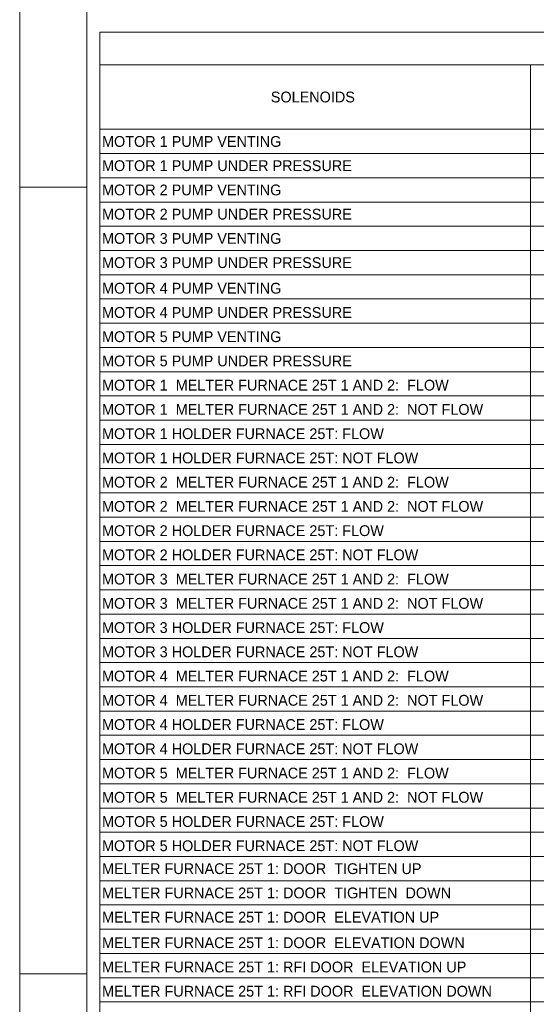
# Model space of a CAD drawing. Header units: millimetres. Extents: x 0 to 138, y 0 to 47.
# Tile 148 of 165: x 72 to 83, y 16 to 36. Entities that reach past the tile are written whole.
import ezdxf

# ---------------------------------------------------------------- set-up
doc = ezdxf.new("R2010")
doc.units = ezdxf.units.MM
doc.layers.add('PDF_Geomertry', color=7, linetype='Continuous')
doc.layers.add('PDF_Text', color=7, linetype='Continuous')
doc.styles.add('PDF Arial', font='txt')
doc.styles.add('PDF Arial Bold', font='txt')

msp = doc.modelspace()

# ---------------------------------------------------------------- linework, layer by layer
at = {"layer": 'PDF_Geomertry', "lineweight": 15}
for points in [[(72.336, 0.003), (138.46, 0.003), (138.46, 46.773), (72.336, 46.773), (72.336, 0.003)], [(73.727, 0.281), (138.181, 0.281), (138.181, 46.495), (73.727, 46.495), (73.727, 0.281)], [(73.993, 6.927), (129.25, 6.927), (129.25, 35.957), (73.993, 35.957), (73.993, 6.927)]]:
    msp.add_lwpolyline(points, close=True, dxfattribs=at)
for points in [[(73.993, 35.289), (129.25, 35.289)], [(73.993, 33.955), (82.891, 33.955), (82.891, 35.289)], [(73.993, 33.454), (82.891, 33.454), (82.891, 33.955), (83.647, 33.955), (83.647, 35.289)], [(73.993, 32.954), (82.891, 32.954), (82.891, 33.454), (83.647, 33.454), (83.647, 33.955), (84.404, 33.955), (84.404, 35.289)], [(73.993, 32.453), (82.891, 32.453), (82.891, 32.954), (83.647, 32.954), (83.647, 33.454), (84.404, 33.454), (84.404, 33.955), (85.16, 33.955), (85.16, 35.289)], [(73.993, 31.953), (82.891, 31.953), (82.891, 32.453), (83.647, 32.453), (83.647, 32.954), (84.404, 32.954), (84.404, 33.454), (85.16, 33.454), (85.16, 33.955), (85.916, 33.955), (85.916, 35.289)], [(73.993, 31.452), (82.891, 31.452), (82.891, 31.953), (83.647, 31.953), (83.647, 32.453), (84.404, 32.453), (84.404, 32.954), (85.16, 32.954), (85.16, 33.454), (85.916, 33.454), (85.916, 33.955), (86.673, 33.955), (86.673, 35.289)], [(73.993, 30.952), (82.891, 30.952), (82.891, 31.452), (83.647, 31.452), (83.647, 31.953), (84.404, 31.953), (84.404, 32.453), (85.16, 32.453), (85.16, 32.954), (85.916, 32.954), (85.916, 33.454), (86.673, 33.454), (86.673, 33.955), (87.429, 33.955), (87.429, 35.289)], [(73.993, 30.451), (82.891, 30.451), (82.891, 30.952), (83.647, 30.952), (83.647, 31.452), (84.404, 31.452), (84.404, 31.953), (85.16, 31.953), (85.16, 32.453), (85.916, 32.453), (85.916, 32.954), (86.673, 32.954), (86.673, 33.454), (87.429, 33.454), (87.429, 33.955), (88.185, 33.955), (88.185, 35.289)], [(73.993, 29.951), (82.891, 29.951), (82.891, 30.451), (83.647, 30.451), (83.647, 30.952), (84.404, 30.952), (84.404, 31.452), (85.16, 31.452), (85.16, 31.953), (85.916, 31.953), (85.916, 32.453), (86.673, 32.453), (86.673, 32.954), (87.429, 32.954), (87.429, 33.454), (88.185, 33.454), (88.185, 33.955), (88.942, 33.955), (88.942, 35.289)], [(73.993, 29.45), (82.891, 29.45), (82.891, 29.951), (83.647, 29.951), (83.647, 30.451), (84.404, 30.451), (84.404, 30.952), (85.16, 30.952), (85.16, 31.452), (85.916, 31.452), (85.916, 31.953), (86.673, 31.953), (86.673, 32.453), (87.429, 32.453), (87.429, 32.954), (88.185, 32.954), (88.185, 33.454), (88.942, 33.454), (88.942, 33.955), (89.698, 33.955), (89.698, 35.289)], [(73.993, 28.95), (82.891, 28.95), (82.891, 29.45), (83.647, 29.45), (83.647, 29.951), (84.404, 29.951), (84.404, 30.451), (85.16, 30.451), (85.16, 30.952), (85.916, 30.952), (85.916, 31.452), (86.673, 31.452), (86.673, 31.953), (87.429, 31.953), (87.429, 32.453), (88.185, 32.453), (88.185, 32.954), (88.942, 32.954), (88.942, 33.454), (89.698, 33.454), (89.698, 33.955), (90.454, 33.955), (90.454, 35.289)], [(72.336, 32.759), (73.727, 32.759)], [(73.993, 28.449), (82.891, 28.449), (82.891, 28.95), (83.647, 28.95)], [(73.993, 27.949), (82.891, 27.949), (82.891, 28.449), (83.647, 28.449)], [(73.993, 27.448), (82.891, 27.448), (82.891, 27.949), (83.647, 27.949)], [(73.993, 26.948), (82.891, 26.948), (82.891, 27.448), (83.647, 27.448)], [(73.993, 26.447), (82.891, 26.447), (82.891, 26.948), (83.647, 26.948)], [(73.993, 25.947), (82.891, 25.947), (82.891, 26.447), (83.647, 26.447)], [(73.993, 25.446), (82.891, 25.446), (82.891, 25.947), (83.647, 25.947)], [(73.993, 24.946), (82.891, 24.946), (82.891, 25.446), (83.647, 25.446)], [(73.993, 24.445), (82.891, 24.445), (82.891, 24.946), (83.647, 24.946)], [(73.993, 23.944), (82.891, 23.944), (82.891, 24.445), (83.647, 24.445)], [(73.993, 23.444), (82.891, 23.444), (82.891, 23.944), (83.647, 23.944)], [(73.993, 22.943), (82.891, 22.943), (82.891, 23.444), (83.647, 23.444)], [(73.993, 22.443), (82.891, 22.443), (82.891, 22.943), (83.647, 22.943)], [(73.993, 21.943), (82.891, 21.943), (82.891, 22.443), (83.647, 22.443)], [(73.993, 21.442), (82.891, 21.442), (82.891, 21.943), (83.647, 21.943)], [(73.993, 20.942), (82.891, 20.942), (82.891, 21.442), (83.647, 21.442)], [(73.993, 20.441), (82.891, 20.441), (82.891, 20.942), (83.647, 20.942)], [(73.993, 19.941), (82.891, 19.941), (82.891, 20.441), (83.647, 20.441)], [(73.993, 19.44), (82.891, 19.44), (82.891, 19.941), (83.647, 19.941)], [(73.993, 18.939), (82.891, 18.939), (82.891, 19.44), (83.647, 19.44)], [(73.993, 18.439), (82.891, 18.439), (82.891, 18.939), (83.647, 18.939)], [(73.993, 17.939), (82.891, 17.939), (82.891, 18.439), (83.647, 18.439)], [(73.993, 17.438), (82.891, 17.438), (82.891, 17.939), (83.647, 17.939)], [(73.993, 16.937), (82.891, 16.937), (82.891, 17.438), (83.647, 17.438)], [(73.993, 16.437), (82.891, 16.437), (82.891, 16.937), (83.647, 16.937)], [(72.336, 16.52), (73.727, 16.52)], [(73.993, 15.936), (82.891, 15.936), (82.891, 16.437), (83.647, 16.437)], [(82.891, 15.436), (82.891, 15.936), (83.647, 15.936)]]:
    msp.add_lwpolyline(points, dxfattribs=at)

# ---------------------------------------------------------------- texts
at = {"layer": 'PDF_Text', "attachment_point": 7}
for s, insert, char_height, style in [('SOLENOIDS', (77.527, 34.507), 0.2227, 'PDF Arial Bold'), ('MOTOR 1 PUMP VENTING', (74.038, 33.589), 0.22274, 'PDF Arial'), ('MOTOR 1 PUMP UNDER PRESSURE', (74.038, 33.089), 0.22274, 'PDF Arial'), ('MOTOR 2 PUMP VENTING', (74.038, 32.588), 0.22274, 'PDF Arial'), ('MOTOR 2 PUMP UNDER PRESSURE', (74.038, 32.088), 0.22274, 'PDF Arial'), ('MOTOR 3 PUMP VENTING', (74.038, 31.587), 0.22274, 'PDF Arial'), ('MOTOR 3 PUMP UNDER PRESSURE', (74.038, 31.087), 0.22274, 'PDF Arial'), ('MOTOR 4 PUMP VENTING', (74.038, 30.559), 0.22274, 'PDF Arial'), ('MOTOR 4 PUMP UNDER PRESSURE', (74.038, 30.058), 0.22274, 'PDF Arial'), ('MOTOR 5 PUMP VENTING', (74.038, 29.558), 0.22274, 'PDF Arial'), ('MOTOR 5 PUMP UNDER PRESSURE', (74.038, 29.057), 0.22274, 'PDF Arial'), ('MOTOR 1  MELTER FURNACE 25T 1 AND 2:  FLOW', (74.038, 28.557), 0.22274, 'PDF Arial'), ('MOTOR 1  MELTER FURNACE 25T 1 AND 2:  NOT FLOW', (74.038, 28.056), 0.22274, 'PDF Arial'), ('MOTOR 1 HOLDER FURNACE 25T: FLOW', (74.038, 27.555), 0.22274, 'PDF Arial'), ('MOTOR 1 HOLDER FURNACE 25T: NOT FLOW', (74.038, 27.055), 0.22274, 'PDF Arial'), ('MOTOR 2  MELTER FURNACE 25T 1 AND 2:  FLOW', (74.038, 26.554), 0.22274, 'PDF Arial'), ('MOTOR 2  MELTER FURNACE 25T 1 AND 2:  NOT FLOW', (74.038, 26.054), 0.22274, 'PDF Arial'), ('MOTOR 2 HOLDER FURNACE 25T: FLOW', (74.038, 25.553), 0.22274, 'PDF Arial'), ('MOTOR 2 HOLDER FURNACE 25T: NOT FLOW', (74.038, 25.053), 0.22274, 'PDF Arial'), ('MOTOR 3  MELTER FURNACE 25T 1 AND 2:  FLOW', (74.038, 24.553), 0.22274, 'PDF Arial'), ('MOTOR 3  MELTER FURNACE 25T 1 AND 2:  NOT FLOW', (74.038, 24.052), 0.22274, 'PDF Arial'), ('MOTOR 3 HOLDER FURNACE 25T: FLOW', (74.038, 23.552), 0.22274, 'PDF Arial'), ('MOTOR 3 HOLDER FURNACE 25T: NOT FLOW', (74.038, 23.051), 0.22274, 'PDF Arial'), ('MOTOR 4  MELTER FURNACE 25T 1 AND 2:  FLOW', (74.038, 22.551), 0.22274, 'PDF Arial'), ('MOTOR 4  MELTER FURNACE 25T 1 AND 2:  NOT FLOW', (74.038, 22.05), 0.22274, 'PDF Arial'), ('MOTOR 4 HOLDER FURNACE 25T: FLOW', (74.038, 21.55), 0.22274, 'PDF Arial'), ('MOTOR 4 HOLDER FURNACE 25T: NOT FLOW', (74.038, 21.049), 0.22274, 'PDF Arial'), ('MOTOR 5  MELTER FURNACE 25T 1 AND 2:  FLOW', (74.038, 20.548), 0.22274, 'PDF Arial'), ('MOTOR 5  MELTER FURNACE 25T 1 AND 2:  NOT FLOW', (74.038, 20.048), 0.22274, 'PDF Arial'), ('MOTOR 5 HOLDER FURNACE 25T: FLOW', (74.038, 19.547), 0.22274, 'PDF Arial'), ('MOTOR 5 HOLDER FURNACE 25T: NOT FLOW', (74.038, 19.047), 0.22274, 'PDF Arial'), ('MELTER FURNACE 25T 1: DOOR  TIGHTEN UP', (74.038, 18.574), 0.22274, 'PDF Arial'), ('MELTER FURNACE 25T 1: DOOR  TIGHTEN  DOWN', (74.038, 18.073), 0.22274, 'PDF Arial'), ('MELTER FURNACE 25T 1: DOOR  ELEVATION UP', (74.038, 17.573), 0.22274, 'PDF Arial'), ('MELTER FURNACE 25T 1: DOOR  ELEVATION DOWN', (74.038, 17.045), 0.22274, 'PDF Arial'), ('MELTER FURNACE 25T 1: RFI DOOR  ELEVATION UP', (74.038, 16.544), 0.22274, 'PDF Arial'), ('MELTER FURNACE 25T 1: RFI DOOR  ELEVATION DOWN', (74.038, 16.044), 0.22274, 'PDF Arial')]:
    msp.add_mtext(s, dxfattribs=dict(at, insert=insert, char_height=char_height, style=style))

doc.saveas('drawing.dxf')
